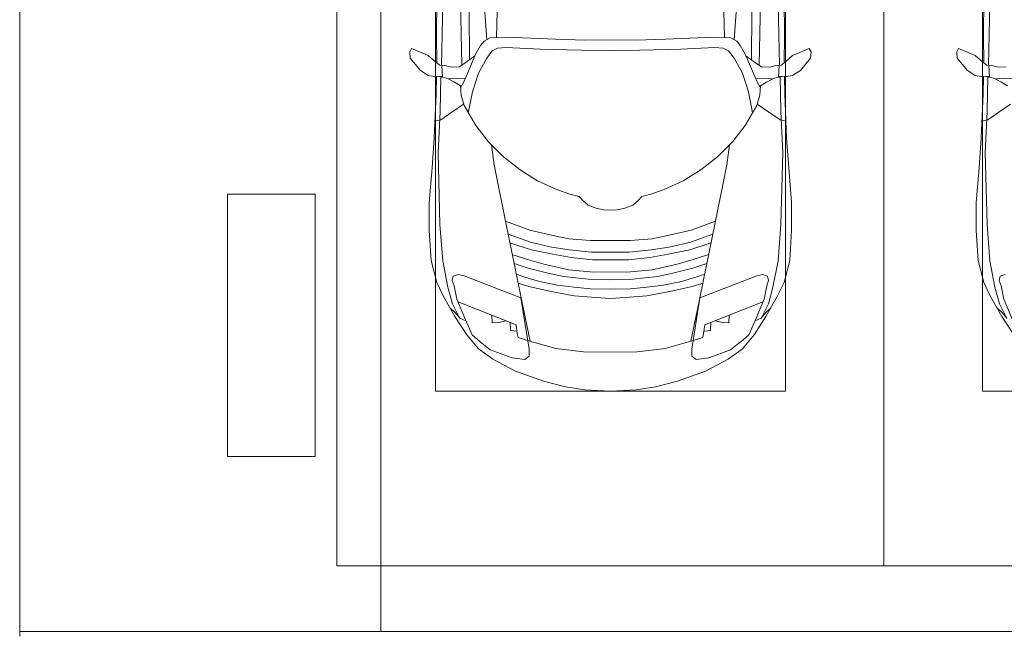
# Model space of a CAD drawing. Header units: millimetres. Extents: x -32229 to 169101, y -13689 to 125138.
# Tile 171 of 256: x 47985 to 52485, y 98747 to 101548. Entities that reach past the tile are written whole.
import ezdxf

# ---------------------------------------------------------------- set-up
doc = ezdxf.new("R2010")
doc.units = ezdxf.units.MM
for name, color, linetype, lineweight in [('A-DETL-GENF-OTLN', 7, 'Continuous', 18), ('A-FLOR-____-OTLN', 7, 'Continuous', 18), ('A-GENM-____-OTLN', 7, 'Continuous', 18), ('C-PRKG-____-OTLN', 7, 'Continuous', 18), ('S-COLS-____-MCUT', 7, 'Continuous', 40)]:
    doc.layers.add(name, color=color, linetype=linetype, lineweight=lineweight)

# ---------------------------------------------------------------- blocks, each defined once
blk = doc.blocks.new('АР_Машиноместо - 4900x2400_М__5300х2500_-3113489--01 ЭМ')
at = {"layer": 'A-DETL-GENF-OTLN', "color": 253, "lineweight": 13, "true_color": 0xaaaaaa}
for p, q in [((456.8, 2613.6), (454.5, 2423.6)), ((454.5, 2423.6), (456, 2301.1)), ((341.2, 2366.2), (333.1, 2350.6)), ((333.1, 2350.6), (335.2, 2322.3)), ((384.4, 2347.9), (341.2, 2366.2)), ((417.4, 2333.8), (384.4, 2347.9)), ((335.2, 2322.3), (381.7, 2266.4)), ((449.8, 2306.1), (417.4, 2333.8)), ((470, 2290), (449.8, 2306.1)), ((381.7, 2266.4), (417.4, 2243.4)), ((493.6, 2288.6), (470, 2290)), ((482, 2235.6), (479.1, 2288.7)), ((523.3, 2281.2), (493.6, 2288.6)), ((559, 2282.6), (523.3, 2281.2)), ((417.4, 2243.4), (445.1, 2238.7)), ((445.1, 2238.7), (481.8, 2239.5)), ((453, 2159.1), (455, 2238.9)), ((505.1, 2230), (467.5, 2239.2)), ((536.7, 2211.8), (505.1, 2230)), ((586.6, 2231.3), (510.1, 2227.1)), ((564.3, 2195.4), (536.7, 2211.8)), ((444.9, 1956.8), (453, 2159.1)), ((525.5, 2074.6), (475.1, 2041)), ((578.8, 2112.6), (525.5, 2074.6)), ((475.1, 2041), (447.5, 2034.4)), ((434.8, 1820.7), (444.9, 1956.8)), ((422, 1662.9), (434.8, 1820.7)), ((422, 1534.1), (422, 1662.9)), ((430.8, 1396.6), (422, 1534.1)), ((455.7, 1296.1), (430.8, 1396.6)), ((527.2, 1305.2), (531.8, 1326)), ((535, 1280.6), (527.2, 1305.2)), ((531.8, 1326), (554.4, 1333.3)), ((487.4, 1232.1), (455.7, 1296.1)), ((548.2, 1220.1), (535, 1280.6)), ((539.3, 1140.4), (487.4, 1232.1)), ((586.9, 1126.3), (548.2, 1220.1)), ((540.4, 1159.6), (516.2, 1180.5)), ((593.2, 1056.8), (539.3, 1140.4)), ((561.3, 1132.6), (540.4, 1159.6))]:
    blk.add_line(p, q, dxfattribs=at)
at = {"layer": 'A-DETL-GENF-OTLN', "color": 254, "lineweight": 13, "true_color": 0xd4d4d4}
for p, q in [((483.3, 2571.4), (478, 2290)), ((471.8, 2077.7), (474.5, 2239.3)), ((462.8, 1889.5), (471.8, 2077.7)), ((470.9, 1561.4), (462.8, 1889.5)), ((483.4, 1395.6), (470.9, 1561.4)), ((507.4, 1274.3), (483.4, 1395.6)), ((527.9, 1198.6), (507.4, 1274.3)), ((561.7, 1132.1), (527.9, 1198.6))]:
    blk.add_line(p, q, dxfattribs=at)
at = {"layer": 'C-PRKG-____-OTLN', "color": 253, "lineweight": 13, "true_color": 0xaaaaaa}
for p, q in [((0, 0), (0, 5300)), ((450, 800), (450, 4500)), ((450, 800), (2050, 800)), ((2500, 0), (0, 0))]:
    blk.add_line(p, q, dxfattribs=at)
blk = doc.blocks.new('АР_Машиноместо - 4900x2400_М__5300х2500_-V11--01 ЭМ')
at = {"layer": 'A-DETL-GENF-OTLN', "color": 253, "lineweight": 13, "true_color": 0xaaaaaa}
for p, q in [((1132.7, -806), (1044.2, -818.6)), ((1250, -800), (1132.7, -806)), ((1250, -800), (1367.3, -806)), ((1367.3, -806), (1455.8, -818.6)), ((943.3, -845.1), (815.8, -891)), ((1044.2, -818.6), (943.3, -845.1)), ((1455.8, -818.6), (1556.7, -845.1)), ((1556.7, -845.1), (1684.2, -891)), ((815.8, -891), (711.9, -946.2)), ((1684.2, -891), (1788.1, -946.2)), ((859, -944.1), (800.1, -952.6)), ((877.7, -958.9), (859, -944.1)), ((1622.3, -958.9), (1641, -944.1)), ((1641, -944.1), (1699.9, -952.6)), ((711.9, -946.2), (647.2, -992.8)), ((700.9, -989.1), (655, -1024.3)), ((800.1, -952.6), (700.9, -989.1)), ((877.7, -991.4), (877.7, -958.9)), ((1127.4, -979.8), (1000.2, -994.5)), ((1250, -977.6), (1127.4, -979.8)), ((1250, -977.6), (1372.6, -979.8)), ((1372.6, -979.8), (1499.8, -994.5)), ((1622.3, -991.4), (1622.3, -958.9)), ((1699.9, -952.6), (1799.1, -989.1)), ((1788.1, -946.2), (1852.8, -992.8)), ((1799.1, -989.1), (1845, -1024.3)), ((647.2, -992.8), (593.2, -1056.8)), ((654.7, -1024.4), (617.9, -1057.3)), ((841.1, -1225.9), (877.7, -991.4)), ((882.6, -1027.5), (853.8, -1167.4)), ((1000.2, -994.5), (871.4, -1031.3)), ((1499.8, -994.5), (1628.6, -1031.3)), ((1617.4, -1027.5), (1646.2, -1167.4)), ((1658.9, -1225.9), (1622.3, -991.4)), ((1845.3, -1024.4), (1882.1, -1057.3)), ((1852.8, -992.8), (1906.8, -1056.8)), ((593.2, -1056.8), (539.3, -1140.4)), ((617.9, -1057.3), (586.9, -1126.3)), ((1882.1, -1057.3), (1913.1, -1126.3)), ((1906.8, -1056.8), (1960.7, -1140.4)), ((589, -1121.6), (561.3, -1132.6)), ((1911, -1121.6), (1938.7, -1132.6)), ((539.3, -1140.4), (487.4, -1232.1)), ((540.4, -1159.6), (516.2, -1180.5)), ((561.3, -1132.6), (540.4, -1159.6)), ((586.9, -1126.3), (548.2, -1220.1)), ((853.8, -1167.4), (826.8, -1300.9)), ((1646.2, -1167.4), (1673.2, -1300.9)), ((1913.1, -1126.3), (1951.8, -1220.1)), ((1938.7, -1132.6), (1959.6, -1159.6)), ((1959.6, -1159.6), (1983.8, -1180.5)), ((1960.7, -1140.4), (2012.6, -1232.1)), ((487.4, -1232.1), (455.7, -1296.1)), ((548.2, -1220.1), (535, -1280.6)), ((580.7, -1327.1), (841.1, -1225.9)), ((978.6, -1254.6), (876.3, -1278.7)), ((1084.1, -1236), (978.6, -1254.6)), ((1182.5, -1227.5), (1084.1, -1236)), ((1250, -1223.7), (1182.5, -1227.5)), ((1250, -1223.7), (1317.5, -1227.5)), ((1317.5, -1227.5), (1415.9, -1236)), ((1415.9, -1236), (1521.4, -1254.6)), ((1521.4, -1254.6), (1623.7, -1278.7)), ((1919.3, -1327.1), (1658.9, -1225.9)), ((1951.8, -1220.1), (1965, -1280.6)), ((2012.6, -1232.1), (2044.3, -1296.1)), ((455.7, -1296.1), (430.8, -1396.6)), ((535, -1280.6), (527.2, -1305.2)), ((826.8, -1300.9), (770, -1576.5)), ((876.3, -1278.7), (828.3, -1293.7)), ((925.2, -1301.6), (859.1, -1321.2)), ((1007.1, -1283.7), (925.2, -1301.6)), ((1083.6, -1274.6), (1007.1, -1283.7)), ((1159.1, -1267.9), (1083.6, -1274.6)), ((1250, -1266.6), (1159.1, -1267.9)), ((1250, -1266.6), (1340.9, -1267.9)), ((1340.9, -1267.9), (1416.4, -1274.6)), ((1416.4, -1274.6), (1492.9, -1283.7)), ((1492.9, -1283.7), (1574.8, -1301.6)), ((1574.8, -1301.6), (1640.9, -1321.2)), ((1623.7, -1278.7), (1671.7, -1293.7)), ((1673.2, -1300.9), (1730, -1576.5)), ((1965, -1280.6), (1972.8, -1305.2)), ((2044.3, -1296.1), (2069.2, -1396.6)), ((527.2, -1305.2), (531.8, -1326)), ((531.8, -1326), (554.4, -1333.3)), ((554.4, -1333.3), (580.7, -1327.1)), ((859.1, -1321.2), (819.9, -1334.4)), ((958.3, -1341.1), (873.8, -1361.2)), ((1035, -1323.2), (958.3, -1341.1)), ((1148.3, -1312.4), (1035, -1323.2)), ((1174.5, -1344.2), (1059, -1354.8)), ((1250, -1309.3), (1148.3, -1312.4)), ((1250, -1344.9), (1174.5, -1344.2)), ((1250, -1309.3), (1351.7, -1312.4)), ((1250, -1344.9), (1325.5, -1344.2)), ((1325.5, -1344.2), (1441, -1354.8)), ((1351.7, -1312.4), (1465, -1323.2)), ((1465, -1323.2), (1541.7, -1341.1)), ((1541.7, -1341.1), (1626.2, -1361.2)), ((1640.9, -1321.2), (1680.1, -1334.4)), ((1945.6, -1333.3), (1919.3, -1327.1)), ((1968.2, -1326), (1945.6, -1333.3)), ((1972.8, -1305.2), (1968.2, -1326)), ((873.8, -1361.2), (809.9, -1383.1)), ((945.3, -1380.6), (871.4, -1401.1)), ((1059, -1354.8), (945.3, -1380.6)), ((1441, -1354.8), (1554.7, -1380.6)), ((1554.7, -1380.6), (1628.6, -1401.1)), ((1626.2, -1361.2), (1690.1, -1383.1)), ((430.8, -1396.6), (422, -1534.1)), ((871.4, -1401.1), (800.5, -1424.6)), ((986.2, -1425.6), (887, -1446.5)), ((1070, -1410.4), (986.2, -1425.6)), ((1163.9, -1435.1), (1061.9, -1445.7)), ((1168.3, -1399.8), (1070, -1410.4)), ((1250, -1435.1), (1163.9, -1435.1)), ((1250, -1400.1), (1168.3, -1399.8)), ((1250, -1400.1), (1331.7, -1399.8)), ((1250, -1435.1), (1336.1, -1435.1)), ((1331.7, -1399.8), (1430, -1410.4)), ((1336.1, -1435.1), (1438.1, -1445.7)), ((1430, -1410.4), (1513.8, -1425.6)), ((1513.8, -1425.6), (1613, -1446.5)), ((1628.6, -1401.1), (1699.5, -1424.6)), ((2069.2, -1396.6), (2078, -1534.1)), ((884.3, -1480.8), (782, -1518.1)), ((887, -1446.5), (790.4, -1477.3)), ((973.4, -1459.7), (884.3, -1480.8)), ((1061.9, -1445.7), (973.4, -1459.7)), ((1438.1, -1445.7), (1526.6, -1459.7)), ((1526.6, -1459.7), (1615.7, -1480.8)), ((1613, -1446.5), (1709.6, -1477.3)), ((1615.7, -1480.8), (1718, -1518.1)), ((994.9, -1509.3), (881.7, -1536.4)), ((1060, -1496.1), (994.9, -1509.3)), ((1159.3, -1489.1), (1060, -1496.1)), ((1250, -1488.3), (1159.3, -1489.1)), ((1250, -1488.3), (1340.7, -1489.1)), ((1340.7, -1489.1), (1440, -1496.1)), ((1440, -1496.1), (1505.1, -1509.3)), ((1505.1, -1509.3), (1618.3, -1536.4)), ((422, -1534.1), (422, -1662.9)), ((881.7, -1536.4), (770, -1576.5)), ((1618.3, -1536.4), (1730, -1576.5)), ((2078, -1534.1), (2078, -1662.9)), ((770, -1576.5), (718.3, -1834.2)), ((1730, -1576.5), (1781.7, -1834.2)), ((422, -1662.9), (434.8, -1820.7)), ((1147.5, -1650.5), (1123.5, -1670.9)), ((1184.7, -1635.7), (1147.5, -1650.5)), ((1217.8, -1629.1), (1184.7, -1635.7)), ((1217.8, -1629.1), (1250, -1626.8)), ((1282.2, -1629.1), (1250, -1626.8)), ((1282.2, -1629.1), (1315.3, -1635.7)), ((1315.3, -1635.7), (1352.5, -1650.5)), ((1352.5, -1650.5), (1376.5, -1670.9)), ((2078, -1662.9), (2065.2, -1820.7)), ((1064.9, -1700.5), (1004.2, -1721.4)), ((1107.2, -1689.8), (1064.9, -1700.5)), ((1123.5, -1670.9), (1107.2, -1689.8)), ((1376.5, -1670.9), (1392.8, -1689.8)), ((1392.8, -1689.8), (1435.1, -1700.5)), ((1435.1, -1700.5), (1495.8, -1721.4)), ((1004.2, -1721.4), (917, -1761.1)), ((1495.8, -1721.4), (1583, -1761.1)), ((917, -1761.1), (837.5, -1812.1)), ((1583, -1761.1), (1662.5, -1812.1)), ((434.8, -1820.7), (444.9, -1956.8)), ((718.3, -1834.2), (705.7, -1926.7)), ((837.5, -1812.1), (761.1, -1871.7)), ((1662.5, -1812.1), (1738.9, -1871.7)), ((1781.7, -1834.2), (1794.3, -1926.7)), ((2065.2, -1820.7), (2055.1, -1956.8)), ((761.1, -1871.7), (690.7, -1941.6)), ((1738.9, -1871.7), (1809.3, -1941.6)), ((444.9, -1956.8), (453, -2159.1)), ((690.7, -1941.6), (634.6, -2015)), ((1809.3, -1941.6), (1865.4, -2015)), ((2055.1, -1956.8), (2047, -2159.1)), ((634.6, -2015), (580.7, -2105.7)), ((1865.4, -2015), (1919.3, -2105.7)), ((475.1, -2041), (447.5, -2034.4)), ((525.5, -2074.6), (475.1, -2041)), ((1974.5, -2074.6), (2024.9, -2041)), ((2024.9, -2041), (2052.5, -2034.4)), ((578.8, -2112.6), (525.5, -2074.6)), ((580.7, -2105.7), (567.1, -2153.8)), ((619.7, -2168.6), (600.3, -2072.7)), ((1880.3, -2168.6), (1899.7, -2072.7)), ((1919.3, -2105.7), (1932.9, -2153.8)), ((1921.2, -2112.6), (1974.5, -2074.6)), ((453, -2159.1), (455, -2238.9)), ((567.1, -2153.8), (564.3, -2195.4)), ((1932.9, -2153.8), (1935.7, -2195.4)), ((2047, -2159.1), (2045, -2238.9)), ((564.3, -2195.4), (536.7, -2211.8)), ((579.9, -2213.8), (564.9, -2186.5)), ((647.3, -2254.2), (619.7, -2168.6)), ((1852.7, -2254.2), (1880.3, -2168.6)), ((1920.1, -2213.8), (1935.1, -2186.5)), ((1935.7, -2195.4), (1963.3, -2211.8)), ((381.7, -2266.4), (417.4, -2243.4)), ((417.4, -2243.4), (445.1, -2238.7)), ((445.1, -2238.7), (481.8, -2239.5)), ((505.1, -2230), (467.5, -2239.2)), ((482, -2235.6), (479.1, -2288.7)), ((536.7, -2211.8), (505.1, -2230)), ((586.6, -2231.3), (510.1, -2227.1)), ((600.8, -2263), (579.9, -2213.8)), ((1899.2, -2263), (1920.1, -2213.8)), ((1913.4, -2231.3), (1989.9, -2227.1)), ((1963.3, -2211.8), (1994.9, -2230)), ((1994.9, -2230), (2032.5, -2239.2)), ((2018, -2235.6), (2020.9, -2288.7)), ((2054.9, -2238.7), (2018.2, -2239.5)), ((2082.6, -2243.4), (2054.9, -2238.7)), ((2118.3, -2266.4), (2082.6, -2243.4)), ((335.2, -2322.3), (381.7, -2266.4)), ((470, -2290), (449.8, -2306.1)), ((493.6, -2288.6), (470, -2290)), ((523.3, -2281.2), (493.6, -2288.6)), ((559, -2282.6), (523.3, -2281.2)), ((580.6, -2296), (559, -2282.6)), ((633.8, -2340.5), (600.8, -2263)), ((685.1, -2322.3), (647.3, -2254.2)), ((1814.9, -2322.3), (1852.7, -2254.2)), ((1866.2, -2340.5), (1899.2, -2263)), ((1919.4, -2296), (1941, -2282.6)), ((1941, -2282.6), (1976.7, -2281.2)), ((1976.7, -2281.2), (2006.4, -2288.6)), ((2006.4, -2288.6), (2030, -2290)), ((2030, -2290), (2050.2, -2306.1)), ((2164.8, -2322.3), (2118.3, -2266.4)), ((333.1, -2350.6), (335.2, -2322.3)), ((417.4, -2333.8), (384.4, -2347.9)), ((449.8, -2306.1), (417.4, -2333.8)), ((454.5, -2423.6), (456, -2301.1)), ((630.6, -2332.9), (580.6, -2296)), ((603.5, -2534.3), (606.1, -2314.9)), ((710, -2355.4), (685.1, -2322.3)), ((1790, -2355.4), (1814.9, -2322.3)), ((1869.4, -2332.9), (1919.4, -2296)), ((1896.5, -2534.3), (1893.9, -2314.9)), ((2045.5, -2423.6), (2044, -2301.1)), ((2050.2, -2306.1), (2082.6, -2333.8)), ((2082.6, -2333.8), (2115.6, -2347.9)), ((2166.9, -2350.6), (2164.8, -2322.3)), ((341.2, -2366.2), (333.1, -2350.6)), ((384.4, -2347.9), (341.2, -2366.2)), ((656.7, -2380.3), (633.8, -2340.5)), ((672.8, -2399.7), (656.7, -2380.3)), ((734.3, -2368.8), (710, -2355.4)), ((772.7, -2371.5), (734.3, -2368.8)), ((929.1, -2364.1), (772.7, -2371.5)), ((1115.2, -2358.7), (929.1, -2364.1)), ((1250, -2357.8), (1115.2, -2358.7)), ((1250, -2357.8), (1384.8, -2358.7)), ((1384.8, -2358.7), (1570.9, -2364.1)), ((1570.9, -2364.1), (1727.3, -2371.5)), ((1727.3, -2371.5), (1765.7, -2368.8)), ((1765.7, -2368.8), (1790, -2355.4)), ((1827.2, -2399.7), (1843.3, -2380.3)), ((1843.3, -2380.3), (1866.2, -2340.5)), ((2115.6, -2347.9), (2158.8, -2366.2)), ((2158.8, -2366.2), (2166.9, -2350.6)), ((456.8, -2613.6), (454.5, -2423.6)), ((684.8, -2406.5), (667.8, -2638.3)), ((700.6, -2415.4), (672.8, -2399.7)), ((813.8, -2416.7), (700.6, -2415.4)), ((999.2, -2409.3), (813.8, -2416.7)), ((1132.7, -2404.6), (999.2, -2409.3)), ((1250, -2406.6), (1132.7, -2404.6)), ((1250, -2406.6), (1367.3, -2404.6)), ((1367.3, -2404.6), (1500.8, -2409.3)), ((1500.8, -2409.3), (1686.2, -2416.7)), ((1686.2, -2416.7), (1799.4, -2415.4)), ((1799.4, -2415.4), (1827.2, -2399.7)), ((1815.2, -2406.5), (1832.2, -2638.3)), ((2043.2, -2613.6), (2045.5, -2423.6))]:
    blk.add_line(p, q, dxfattribs=at)
at = {"layer": 'A-DETL-GENF-OTLN', "color": 254, "lineweight": 13, "true_color": 0xd4d4d4}
for p, q in [((871.3, -1031.9), (827.7, -1045)), ((1628.7, -1031.9), (1672.3, -1045)), ((792.9, -1076.2), (791.2, -1114.5)), ((823.3, -1074.4), (792.9, -1076.2)), ((824.1, -1063.7), (818.8, -1102.9)), ((827.7, -1045), (824.1, -1063.7)), ((1672.3, -1045), (1675.9, -1063.7)), ((1675.9, -1063.7), (1681.2, -1102.9)), ((1676.7, -1074.4), (1707.1, -1076.2)), ((1707.1, -1076.2), (1708.8, -1114.5)), ((818.8, -1102.9), (554, -1208.1)), ((709.1, -1112.7), (708.2, -1146.9)), ((737.7, -1113.6), (709.1, -1112.7)), ((772.6, -1121.3), (737.7, -1113.6)), ((1681.2, -1102.9), (1946, -1208.1)), ((1727.4, -1121.3), (1762.3, -1113.6)), ((1762.3, -1113.6), (1790.9, -1112.7)), ((1790.9, -1112.7), (1791.8, -1146.9)), ((561.7, -1132.1), (527.9, -1198.6)), ((1938.3, -1132.1), (1972.1, -1198.6)), ((527.9, -1198.6), (507.4, -1274.3)), ((1972.1, -1198.6), (1992.6, -1274.3)), ((507.4, -1274.3), (483.4, -1395.6)), ((1992.6, -1274.3), (2016.6, -1395.6)), ((483.4, -1395.6), (470.9, -1561.4)), ((2016.6, -1395.6), (2029.1, -1561.4)), ((470.9, -1561.4), (462.8, -1889.5)), ((2029.1, -1561.4), (2037.2, -1889.5)), ((462.8, -1889.5), (471.8, -2077.7)), ((2037.2, -1889.5), (2028.2, -2077.7)), ((471.8, -2077.7), (474.5, -2239.3)), ((2028.2, -2077.7), (2025.5, -2239.3)), ((483.3, -2571.4), (478, -2290)), ((570.6, -2291.4), (564.4, -2580.5)), ((1929.4, -2291.4), (1935.6, -2580.5)), ((2016.7, -2571.4), (2022, -2290)), ((728.4, -2415.7), (733.8, -2606.7)), ((1771.6, -2415.7), (1766.2, -2606.7))]:
    blk.add_line(p, q, dxfattribs=at)
at = {"layer": 'C-PRKG-____-OTLN', "color": 253, "lineweight": 13, "true_color": 0xaaaaaa}
for p, q in [((2500, 0), (0, 0)), ((0, 0), (0, -5300)), ((2500, 0), (2500, -5300)), ((450, -800), (450, -4500)), ((450, -800), (2050, -800)), ((2050, -800), (2050, -4500))]:
    blk.add_line(p, q, dxfattribs=at)
blk = doc.blocks.new('АР-Заполнение деф_ шва - Д_ш_-4327394--01 ЭМ')
at = {"layer": 'A-GENM-____-OTLN', "color": 253, "lineweight": 13, "true_color": 0xaaaaaa}
blk.add_line((0, 25), (76270, 25), dxfattribs=at)
blk = doc.blocks.new('АР-Заполнение деф_ шва - Д_ш_-5806451--01 ЭМ')
at = {"layer": 'A-GENM-____-OTLN', "color": 253, "lineweight": 13, "true_color": 0xaaaaaa}
blk.add_line((0, 25), (21231.6, 25), dxfattribs=at)
blk = doc.blocks.new('Наметкина 10_РД_АР_П_отсоединено_rvt-1--01 ЭМ')
at = {"layer": 'A-FLOR-____-OTLN', "color": 253, "lineweight": 13, "true_color": 0xaaaaaa}
for p, q in [((47985.3, 110550), (47985.3, 98750)), ((49635.3, 98750), (49635.3, 110550)), ((47985.3, 98750), (49635.3, 98750)), ((124255.3, 98750), (49635.3, 98750))]:
    blk.add_line(p, q, dxfattribs=at)
at = {"layer": 'S-COLS-____-MCUT', "color": 253, "lineweight": 15, "true_color": 0xaaaaaa}
for p, q in [((49335.3, 100750), (48935.3, 100750)), ((48935.3, 100750), (48935.3, 99550)), ((49335.3, 99550), (49335.3, 100750)), ((48935.3, 99550), (49335.3, 99550))]:
    blk.add_line(p, q, dxfattribs=at)
at = {"layer": 'A-GENM-____-OTLN', "color": 253, "lineweight": 13, "true_color": 0xaaaaaa, "rotation": 270}
blk.add_blockref('АР-Заполнение деф_ шва - Д_ш_-5806451--01 ЭМ', (47960.3, 119960), dxfattribs=at)
at = {"layer": 'A-GENM-____-OTLN', "color": 253, "lineweight": 13, "true_color": 0xaaaaaa}
blk.add_blockref('АР-Заполнение деф_ шва - Д_ш_-4327394--01 ЭМ', (47985.3, 98725), dxfattribs=at)
at = {"layer": 'C-PRKG-____-OTLN', "color": 253, "lineweight": 13, "true_color": 0xaaaaaa, "rotation": 180}
blk.add_blockref('АР_Машиноместо - 4900x2400_М__5300х2500_-V11--01 ЭМ', (51935.3, 99050), dxfattribs=at)
at = {"layer": 'C-PRKG-____-OTLN', "color": 253, "lineweight": 13, "true_color": 0xaaaaaa}
blk.add_blockref('АР_Машиноместо - 4900x2400_М__5300х2500_-3113489--01 ЭМ', (51935.3, 99050), dxfattribs=at)

msp = doc.modelspace()

# ---------------------------------------------------------------- block references
at = {"lineweight": 5}
msp.add_blockref('Наметкина 10_РД_АР_П_отсоединено_rvt-1--01 ЭМ', (0, 0), dxfattribs=at)

doc.saveas('drawing.dxf')
